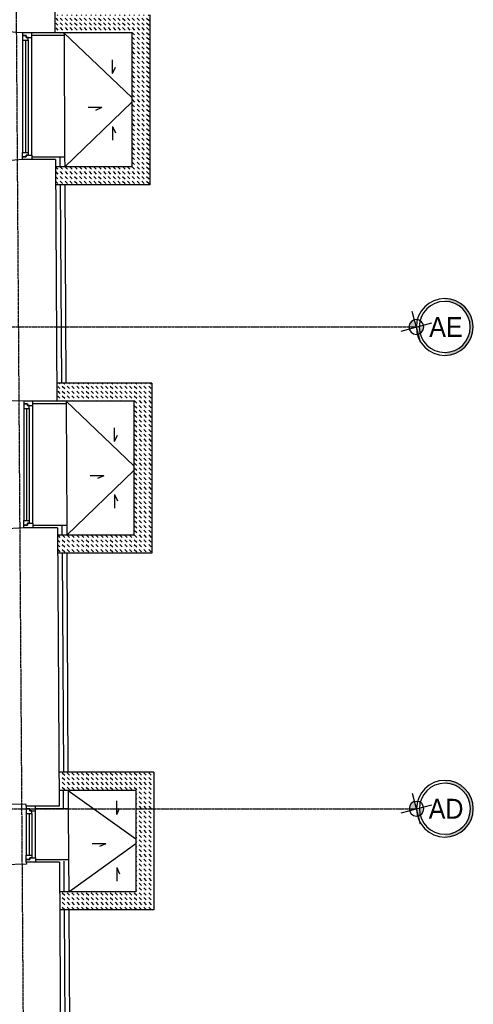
# Model space of a CAD drawing. Header units: inches. Extents: x -281236 to -70395, y 38777 to 102341.
# Tile 57 of 244: x -138628 to -138127, y 42943 to 44031. Entities that reach past the tile are written whole.
import ezdxf
from ezdxf.enums import TextEntityAlignment as Align

# ---------------------------------------------------------------- set-up
doc = ezdxf.new("R2010")
doc.units = ezdxf.units.IN
doc.header["$MEASUREMENT"] = 0
doc.linetypes.add('CENTER', pattern=[2, 1.25, -0.25, 0.25, -0.25])
doc.layers.get('0').update_dxf_attribs({"color": 101})
for name, color, linetype in [('beton_hatch', 145, 'Continuous'), ('Cieniutko', 8, 'Continuous'), ('Okn---okna', 5, 'Continuous'), ('Os-osie glowne', 8, 'CENTER'), ('Os-osie-opis', 8, 'Continuous'), ('Sc-cegla pelna', 32, 'Continuous'), ('Sc-izolacja term-obrys', 132, 'Continuous'), ('Sc-izolacja term-styropian', 151, 'STYROPIAN-KA'), ('studzienki_widok', 52, 'Continuous')]:
    doc.layers.add(name, color=color, linetype=linetype)
doc.styles.add('dwg_opis duży', font='ARIAL.TTF', dxfattribs={"width": 0.9})
doc.linetypes.add('BATTING', pattern='A,0.0001,-0.1,[134,ltypeshp.shx,S=0.1,R=0,X=-0.1,Y=0],-0.2,[134,ltypeshp.shx,S=0.1,R=180,X=0.1,Y=0],-0.1', length=0.4001)
doc.linetypes.add('STYROPIAN-KA', pattern='A,0.0001,-0.1,[135,ltypeshp.shx,S=0.1,R=0,X=-0.1,Y=0],0,[135,ltypeshp.shx,S=0.1,R=180,X=0.1,Y=0],-0.1', length=0.2001)

# ---------------------------------------------------------------- blocks, each defined once
blk = doc.blocks.new('ramiak140')
at = {"layer": 'Okn---okna'}
for p, q in [((-10, 135), (-10, 5)), ((-6, 8), (-6, 132)), ((-3, 8), (-3, 132)), ((0, 8), (0, 132))]:
    blk.add_line(p, q, dxfattribs=at)
for points in [[(-10, 135), (-10, 140), (0, 140), (0, 137), (-4, 137), (-4, 135)], [(-6, 132), (-6, 135), (-4, 135), (-4, 137), (0, 137), (0, 135), (0, 132)], [(-10, 5), (-10, 0), (0, 0), (0, 3), (-4, 3), (-4, 5)], [(-6, 8), (-6, 5), (-4, 5), (-4, 3), (0, 3), (0, 5), (0, 8)]]:
    blk.add_lwpolyline(points, close=True, dxfattribs=at)
blk = doc.blocks.new('ramiak62')
at = {"layer": 'Okn---okna'}
for p, q in [((10, 5), (10, 57)), ((0, 54), (0, 8)), ((3, 54), (3, 8)), ((6, 54), (6, 8))]:
    blk.add_line(p, q, dxfattribs=at)
for points in [[(10, 57), (10, 62), (0, 62), (0, 59), (4, 59), (4, 57)], [(6, 54), (6, 57), (4, 57), (4, 59), (0, 59), (0, 57), (0, 54)], [(6, 8), (6, 5), (4, 5), (4, 3), (0, 3), (0, 5), (0, 8)], [(10, 5), (10, 0), (0, 0), (0, 3), (4, 3), (4, 5)]]:
    blk.add_lwpolyline(points, close=True, dxfattribs=at)
blk = doc.blocks.new('_opis_osi')
blk.add_hatch(color=256).paths.add_polyline_path([(32, -32), (28.8, -32, -1), (-28.8, -32), (-32, -32, 1)])
at = {"layer": 'Defpoints'}
h = blk.add_hatch(color=256, dxfattribs=at)
h.paths.add_polyline_path([(-2.2, -8, 0.414214), (8, -2.2), (0, 0)])
h.paths.add_polyline_path([(-8, 2.2), (0, 0), (2.2, 8, 0.414214)])
for radius in [32, 28.8]:
    blk.add_circle((0, -32), radius)
for p, q in [((4.6, 17.3), (-4.6, -17.3)), ((17.3, -4.6), (-17.3, 4.6))]:
    blk.add_line(p, q, dxfattribs=at)
blk.add_circle((0, 0), 8.32, dxfattribs=at)
at = {"style": 'dwg_opis duży', "width": 0.9}
blk.add_attdef('AXNAMEV', text='', height=22.4, rotation=90, dxfattribs=at).set_placement((0, -32), align=Align.MIDDLE_CENTER)
blk = doc.blocks.new('_vxkdjhgkljhkgjhk')
for q in [(14, 6), (30.2, 0)]:
    blk.add_line((0, 0), q)

msp = doc.modelspace()

# ---------------------------------------------------------------- hatches: boundary and pattern name
at = {"layer": 'beton_hatch'}
h = msp.add_hatch(dxfattribs=at)
h.set_pattern_fill('DASH', color=256, scale=30, angle=-45, style=0)
h.set_pattern_definition([(315, (-182876.8504, -98085.302), (5.30330086, -1e-15), [3.75, -3.75])])
h.paths.add_polyline_path([(-138484.62, 43939.58), (-138484.62, 43944.58), (-138504.62, 43944.58), (-138504.62, 43939.58)])
h.paths.add_polyline_path([(-138484.62, 43848.08), (-138484.62, 43939.58), (-138504.62, 43939.58), (-138504.62, 43868.08), (-138588.69, 43868.08), (-138588.69, 43848.08)])
h.paths.add_polyline_path([(-138484.62, 43944.58), (-138484.62, 44036.08), (-138588.69, 44036.08), (-138588.69, 44016.08), (-138504.62, 44016.08), (-138504.62, 43944.58)])
h = msp.add_hatch(dxfattribs=at)
h.set_pattern_fill('DASH', color=256, scale=30, angle=-45, style=0)
h.set_pattern_definition([(315, (-182874.634, -98492.156), (5.30330086, -1e-15), [3.75, -3.75])])
h.paths.add_polyline_path([(-138482.4, 43532.73), (-138482.4, 43537.73), (-138502.4, 43537.73), (-138502.4, 43532.73)])
h.paths.add_polyline_path([(-138482.4, 43441.23), (-138482.4, 43532.73), (-138502.4, 43532.73), (-138502.4, 43461.23), (-138586.47, 43461.23), (-138586.47, 43441.23)])
h.paths.add_polyline_path([(-138482.4, 43537.73), (-138482.4, 43629.23), (-138586.47, 43629.23), (-138586.47, 43609.23), (-138502.4, 43609.23), (-138502.4, 43537.73)])
h = msp.add_hatch(dxfattribs=at)
h.set_pattern_fill('DASH', color=256, scale=30, angle=-45, style=0)
h.set_pattern_definition([(315, (3191.713, 453.9643), (5.30330086, -1e-15), [3.75, -3.75])])
h.paths.add_polyline_path([(-138480.13, 43125.5), (-138500.13, 43125.5), (-138500.13, 43120.5), (-138480.13, 43120.5)])
h.paths.add_polyline_path([(-138583.39, 43199), (-138583.37, 43179), (-138500.13, 43179), (-138500.13, 43125.5), (-138480.13, 43125.5), (-138480.13, 43199)])
h.paths.add_polyline_path([(-138583.27, 43067), (-138583.25, 43047), (-138480.13, 43047), (-138480.13, 43120.5), (-138500.13, 43120.5), (-138500.13, 43067)])

# ---------------------------------------------------------------- linework, layer by layer
at = {"layer": 'Cieniutko', "linetype": 'Continuous'}
for p, q in [((-138579.55, 44016.08), (-138504.62, 43944.58)), ((-138504.62, 43939.58), (-138578.69, 43868.08)), ((-138577.34, 43609.23), (-138502.4, 43537.73)), ((-138502.4, 43532.73), (-138576.52, 43461.23)), ((-138575.06, 43179), (-138500.13, 43125.5)), ((-138574.33, 43067), (-138500.13, 43120.5))]:
    msp.add_line(p, q, dxfattribs=at)
at = {"layer": 'Okn---okna'}
for p, q in [((-138579.53, 44013.08), (-138578.83, 43879.08)), ((-138577.32, 43606.23), (-138576.58, 43472.23)), ((-138574.95, 43158.82), (-138574.53, 43102.82))]:
    msp.add_line(p, q, dxfattribs=at)
at = {"layer": 'Os-osie glowne'}
for p, q in [((-138607.34, 40431.76), (-138635.74, 44583.07)), ((-143378.57, 43158.75), (-138190.06, 43158.75))]:
    msp.add_line(p, q, dxfattribs=at)
msp.add_lwpolyline([(-143378.77, 43691.16), (-138190.25, 43691.16)], dxfattribs=at)
at = {"layer": 'Sc-cegla pelna'}
for p, q in [((-138621.49, 43163.57), (-138646.99, 43163.93)), ((-138621.48, 43161.57), (-138621.49, 43163.57)), ((-138584.97, 43161.77), (-138621.48, 43161.57))]:
    msp.add_line(p, q, dxfattribs=at)
for points in [[(-138591.11, 44288.16), (-138589.55, 44016.08)], [(-138589.55, 44016.08), (-138626.12, 44016.08), (-138626.12, 44016.08), (-138651.62, 44017.97)], [(-138588.81, 43876.08), (-138625.27, 43876.08), (-138625.27, 43876.08), (-138650.74, 43873.97)], [(-138588.81, 43876.08), (-138587.34, 43609.23)], [(-138587.34, 43609.23), (-138623.89, 43609.23), (-138623.89, 43609.23), (-138649.4, 43609.89)], [(-138586.57, 43469.23), (-138623.04, 43469.23), (-138623.04, 43469.23), (-138648.5, 43467.89)], [(-138586.57, 43469.23), (-138584.97, 43161.77)], [(-138584.65, 43099.77), (-138621.17, 43099.57), (-138621.16, 43097.57), (-138646.23, 43096.93)], [(-138584.51, 43099.77), (-138582.59, 42753.21)]]:
    msp.add_lwpolyline(points, dxfattribs=at)
at = {"layer": 'Sc-izolacja term-obrys'}
for points in [[(-138579.55, 44016.08), (-138579.53, 44013.08), (-138615.27, 44013.08)], [(-138615.27, 43879.08), (-138578.83, 43879.08), (-138578.77, 43868.08)], [(-138578.66, 43848.08), (-138577.45, 43629.23)], [(-138577.34, 43609.23), (-138577.32, 43606.23), (-138613.89, 43606.23)], [(-138613.89, 43472.23), (-138576.58, 43472.23), (-138576.52, 43461.23)], [(-138576.42, 43441.23), (-138575.16, 43199)], [(-138575.06, 43179), (-138574.95, 43158.82), (-138611.17, 43158.62)], [(-138611.17, 43102.62), (-138574.53, 43102.82), (-138574.33, 43067)], [(-138574.22, 43047), (-138572.79, 42790.49)]]:
    msp.add_lwpolyline(points, dxfattribs=at)
at = {"layer": 'Sc-izolacja term-styropian', "linetype": 'BATTING', "ltscale": 0.25}
for p, q in [((-138583.75, 43868.08), (-138583.81, 43879.08)), ((-138581.51, 43461.23), (-138581.57, 43472.23)), ((-138579.94, 43159.6), (-138580.05, 43179)), ((-138579.31, 43067), (-138579.5, 43100.9))]:
    msp.add_line(p, q, dxfattribs=at)
for points in [[(-138583.66, 43848.08), (-138582.45, 43629.23)], [(-138581.42, 43441.23), (-138580.16, 43199)], [(-138579.22, 43047), (-138577.79, 42790.49)]]:
    msp.add_lwpolyline(points, dxfattribs=at)
at = {"layer": 'studzienki_widok'}
for p, q in [((-138484.62, 44036.08), (-138484.62, 43848.08)), ((-138504.62, 44016.08), (-138589.55, 44016.08)), ((-138504.62, 44016.08), (-138504.62, 43868.08)), ((-138504.62, 43868.08), (-138588.77, 43868.08)), ((-138484.62, 43848.08), (-138588.66, 43848.08)), ((-138482.4, 43629.23), (-138587.45, 43629.23)), ((-138482.4, 43629.23), (-138482.4, 43441.23)), ((-138502.4, 43609.23), (-138587.34, 43609.23)), ((-138502.4, 43609.23), (-138502.4, 43461.23)), ((-138502.4, 43461.23), (-138586.47, 43461.23)), ((-138482.4, 43441.23), (-138586.47, 43441.23)), ((-138480.13, 43199), (-138585.16, 43199)), ((-138480.13, 43199), (-138480.13, 43047)), ((-138500.13, 43179), (-138585.06, 43179)), ((-138500.13, 43179), (-138500.13, 43067)), ((-138500.13, 43067), (-138584.33, 43067)), ((-138480.13, 43047), (-138584.22, 43047))]:
    msp.add_line(p, q, dxfattribs=at)

# ---------------------------------------------------------------- block references
at = {"layer": 'Cieniutko', "linetype": 'Continuous', "yscale": 0.5, "zscale": 0.5}
for p, xscale, rotation in [((-138525.8, 43971.31), -0.5, 270), ((-138537.77, 43933.56), 0.5, 180), ((-138525.8, 43912.86), 0.5, 270), ((-138523.59, 43564.46), -0.5, 270), ((-138535.55, 43526.71), 0.5, 180), ((-138523.59, 43506), 0.5, 270), ((-138521.31, 43152.23), -0.5, 270), ((-138533.28, 43119.88), 0.5, 180), ((-138521.31, 43093.77), 0.5, 270)]:
    msp.add_blockref('_vxkdjhgkljhkgjhk', p, dxfattribs=dict(at, xscale=xscale, rotation=rotation))
at = {"layer": 'Okn---okna', "rotation": 180}
for p in [(-138625.27, 44016.08), (-138623.89, 43609.23)]:
    msp.add_blockref('ramiak140', p, dxfattribs=at)
at = {"layer": 'Okn---okna'}
msp.add_blockref('ramiak62', (-138621.17, 43099.57), dxfattribs=at)
at = {"layer": 'Os-osie-opis'}
ref = msp.add_blockref('_opis_osi', (-138190.25, 43691.16), dxfattribs=dict(at, xscale=-0.9799999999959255, yscale=0.9799999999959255, zscale=0.9799999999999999, rotation=90))
ref.add_attrib('AXNAMEV', 'AE', dxfattribs={"layer": '0', "height": 21.952, "style": 'dwg_opis duży', "width": 0.9}).set_placement((-138157.57, 43691.16), align=Align.MIDDLE_CENTER)
ref = msp.add_blockref('_opis_osi', (-138190.06, 43158.75), dxfattribs=dict(at, xscale=-0.9800000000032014, yscale=0.9800000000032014, zscale=0.9799999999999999, rotation=90))
ref.add_attrib('AXNAMEV', 'AD', dxfattribs={"layer": '0', "height": 21.952, "style": 'dwg_opis duży', "width": 0.9}).set_placement((-138157.39, 43158.75), align=Align.MIDDLE_CENTER)

doc.saveas('drawing.dxf')
